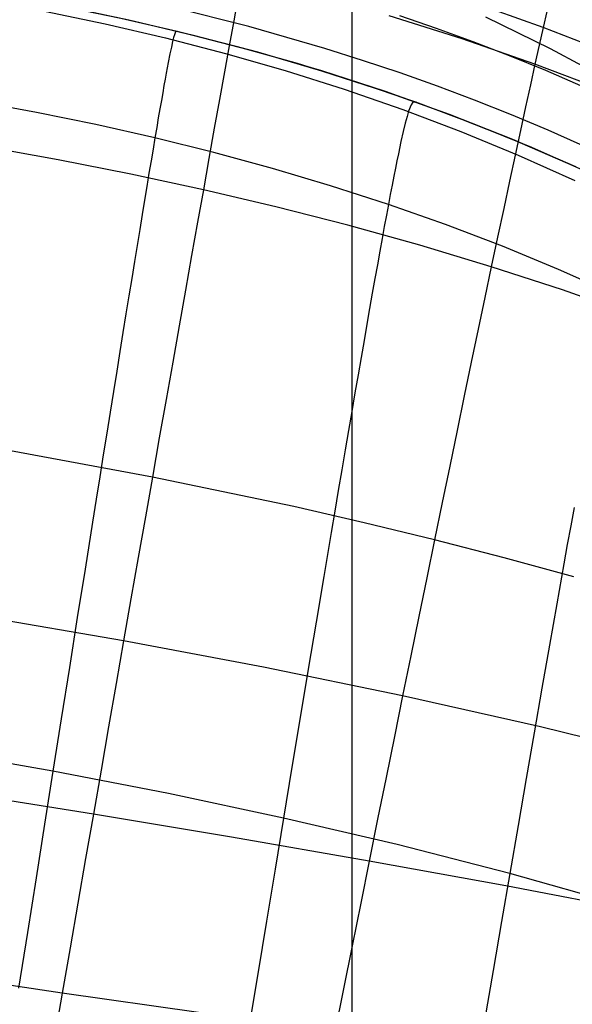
# Model space of a CAD drawing. Header units: millimetres. Extents: x -58 to 58, y -58 to 57.
# Tile 34 of 102: x -4 to 3, y -48 to -35. Entities that reach past the tile are written whole.
import ezdxf

# ---------------------------------------------------------------- set-up
doc = ezdxf.new("R2010")
doc.units = ezdxf.units.MM
doc.header["$MEASUREMENT"] = 0
doc.layers.add('Predefinito', color=5, linetype='Continuous')

msp = doc.modelspace()

# ---------------------------------------------------------------- linework, layer by layer
at = {"layer": 'Predefinito'}
for points in [[(-7.82e-14, 56.49999999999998), (-7.82e-14, -56.50000000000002)], [(-7.82e-14, 54.49999999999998), (-7.82e-14, -54.50000000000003)], [(2.925349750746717, -36.98702672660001), (2.1018924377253, -36.62917819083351), (1.273550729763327, -36.30212087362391), (0.4409296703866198, -36.00418196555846), (-0.395365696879, -35.73368865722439), (-1.234730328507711, -35.48896813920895), (-2.076559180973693, -35.26834760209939), (-2.920247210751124, -35.07015423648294), (-3.765189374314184, -34.89271523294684)], [(2.930042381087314, -36.98916446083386), (2.106185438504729, -36.63095714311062), (1.277435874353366, -36.30358176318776), (0.4443996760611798, -36.00536290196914), (-0.3923171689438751, -35.7346251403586), (-1.232108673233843, -35.48969305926), (-2.074368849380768, -35.26889123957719), (-2.918491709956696, -35.07054426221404), (-3.763871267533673, -34.89297670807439)], [(0.6209349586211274, -35.00953238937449), (1.102466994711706, -35.17527867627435), (1.581619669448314, -35.34964952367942), (2.058327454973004, -35.53288245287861), (2.532524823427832, -35.72521498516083), (3.23897182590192, -36.03129031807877)], [(3.096981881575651, -37.06608274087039), (2.353034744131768, -36.73496701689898), (1.599217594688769, -36.42710099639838), (0.8366699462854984, -36.14211782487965), (0.0655639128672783, -35.87926622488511), (-0.7122959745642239, -35.63810153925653), (-1.496054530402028, -35.41774113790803), (-2.284856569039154, -35.21730239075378), (-3.077511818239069, -35.03587972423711)]]:
    msp.add_lwpolyline(points, dxfattribs=at)
at = {"layer": 'Predefinito', "extrusion": (0.9654879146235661, -0.2604478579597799, 0)}
msp.add_lwpolyline([(-33.58513639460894, 320), (-33.60733233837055, 319.9997536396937), (-33.62971663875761, 319.9990058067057), (-33.65227463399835, 319.9977436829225), (-33.67499083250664, 319.9959549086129), (-33.6978489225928, 319.9936276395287), (-33.72083178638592, 319.9907506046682), (-33.74392151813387, 319.9873131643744), (-33.76709944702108, 319.9833053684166), (-33.79034616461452, 319.9787180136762), (-33.81364155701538, 319.9735427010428), (-33.83696484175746, 319.9677718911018), (-33.8602946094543, 319.961398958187), (-33.88360887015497, 319.9544182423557), (-33.90688510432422, 319.9468250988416), (-33.9301003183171, 319.9386159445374), (-33.95323110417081, 319.9297883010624), (-33.97625370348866, 319.920340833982), (-33.99914407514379, 319.9102733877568), (-34.02187796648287, 319.899587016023), (-34.04443098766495, 319.8882840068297), (-34.06677868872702, 319.8763679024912), (-34.08889663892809, 319.8638435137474), (-34.11076050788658, 319.8507169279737), (-34.13234614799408, 319.8369955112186), (-34.15362967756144, 319.8226879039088), (-34.17458756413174, 319.807804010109), (-34.19519670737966, 319.7923549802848), (-34.21543452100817, 319.7763531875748), (-34.23527901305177, 319.7598121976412), (-34.25470886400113, 319.7427467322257), (-34.27370350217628, 319.7251726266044), (-34.29224317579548, 319.7071067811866), (-34.31030902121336, 319.6885671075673), (-34.32788312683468, 319.6695724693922), (-34.3449485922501, 319.6501426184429), (-34.36148958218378, 319.6302981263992), (-34.37749137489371, 319.6100603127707), (-34.39294040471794, 319.5894511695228), (-34.40782429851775, 319.5684932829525), (-34.42213190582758, 319.5472097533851), (-34.43585332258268, 319.5256241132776), (-34.44897990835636, 319.5037602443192), (-34.46150429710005, 319.4816422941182), (-34.47342040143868, 319.459294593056), (-34.48472341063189, 319.4367415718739), (-34.49540978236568, 319.4140076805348), (-34.50547722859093, 319.3911173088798), (-34.51492469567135, 319.3680947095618), (-34.52375233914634, 319.3449639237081), (-34.5319614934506, 319.3217487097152), (-34.53955463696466, 319.298472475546), (-34.54653535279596, 319.2751582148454), (-34.55290828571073, 319.2518284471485), (-34.55867909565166, 319.2285051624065), (-34.5638544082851, 319.2052097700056), (-34.5684417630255, 319.1819630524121), (-34.57244955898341, 319.1587851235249), (-34.57588699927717, 319.1356953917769), (-34.57876403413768, 319.1127125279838), (-34.5810913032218, 319.0898544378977), (-34.58288007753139, 319.0671382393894), (-34.5841422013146, 319.0445802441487), (-34.5848900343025, 319.0221959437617), (-34.58513639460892, 319)], dxfattribs=at)
at = {"layer": 'Predefinito', "extrusion": (0.9455848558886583, -0.3253755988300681, 0)}
msp.add_lwpolyline([(-32.90136961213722, 320), (-32.92356555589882, 319.9997536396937), (-32.94594985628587, 319.9990058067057), (-32.96850785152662, 319.9977436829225), (-32.99122405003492, 319.9959549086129), (-33.01408214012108, 319.9936276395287), (-33.03706500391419, 319.9907506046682), (-33.06015473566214, 319.9873131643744), (-33.08333266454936, 319.9833053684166), (-33.1065793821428, 319.9787180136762), (-33.12987477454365, 319.9735427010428), (-33.15319805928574, 319.9677718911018), (-33.17652782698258, 319.961398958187), (-33.19984208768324, 319.9544182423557), (-33.22311832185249, 319.9468250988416), (-33.24633353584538, 319.9386159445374), (-33.26946432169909, 319.9297883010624), (-33.29248692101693, 319.920340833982), (-33.31537729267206, 319.9102733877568), (-33.33811118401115, 319.899587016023), (-33.36066420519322, 319.8882840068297), (-33.3830119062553, 319.8763679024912), (-33.40512985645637, 319.8638435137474), (-33.42699372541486, 319.8507169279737), (-33.44857936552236, 319.8369955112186), (-33.46986289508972, 319.8226879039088), (-33.49082078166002, 319.807804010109), (-33.51142992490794, 319.7923549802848), (-33.53166773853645, 319.7763531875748), (-33.55151223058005, 319.7598121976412), (-33.57094208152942, 319.7427467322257), (-33.58993671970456, 319.7251726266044), (-33.60847639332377, 319.7071067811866), (-33.62654223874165, 319.6885671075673), (-33.64411634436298, 319.6695724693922), (-33.6611818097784, 319.6501426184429), (-33.67772279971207, 319.6302981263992), (-33.693724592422, 319.6100603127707), (-33.70917362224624, 319.5894511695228), (-33.72405751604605, 319.5684932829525), (-33.73836512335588, 319.5472097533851), (-33.75208654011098, 319.5256241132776), (-33.76521312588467, 319.5037602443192), (-33.77773751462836, 319.4816422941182), (-33.78965361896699, 319.459294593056), (-33.80095662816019, 319.4367415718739), (-33.811642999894, 319.4140076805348), (-33.82171044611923, 319.3911173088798), (-33.83115791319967, 319.3680947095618), (-33.83998555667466, 319.3449639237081), (-33.84819471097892, 319.3217487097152), (-33.85578785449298, 319.298472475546), (-33.86276857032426, 319.2751582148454), (-33.86914150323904, 319.2518284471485), (-33.87491231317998, 319.2285051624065), (-33.88008762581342, 319.2052097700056), (-33.88467498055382, 319.1819630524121), (-33.88868277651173, 319.1587851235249), (-33.89212021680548, 319.1356953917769), (-33.894997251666, 319.1127125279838), (-33.89732452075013, 319.0898544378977), (-33.89911329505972, 319.0671382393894), (-33.90037541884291, 319.0445802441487), (-33.90112325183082, 319.0221959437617), (-33.90136961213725, 319)], dxfattribs=at)
at = {"layer": 'Predefinito', "extrusion": (0.9182540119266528, -0.3959918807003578, 0)}
msp.add_lwpolyline([(-31.79983135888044, 320), (-31.82202730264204, 319.9997536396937), (-31.84441160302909, 319.9990058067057), (-31.86696959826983, 319.9977436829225), (-31.88968579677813, 319.9959549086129), (-31.9125438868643, 319.9936276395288), (-31.93552675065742, 319.9907506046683), (-31.95861648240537, 319.9873131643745), (-31.98179441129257, 319.9833053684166), (-32.00504112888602, 319.9787180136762), (-32.02833652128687, 319.9735427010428), (-32.05165980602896, 319.9677718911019), (-32.07498957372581, 319.9613989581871), (-32.09830383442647, 319.9544182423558), (-32.12158006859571, 319.9468250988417), (-32.14479528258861, 319.9386159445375), (-32.16792606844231, 319.9297883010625), (-32.19094866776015, 319.9203408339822), (-32.21383903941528, 319.9102733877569), (-32.23657293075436, 319.8995870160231), (-32.25912595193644, 319.8882840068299), (-32.28147365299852, 319.8763679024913), (-32.30359160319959, 319.8638435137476), (-32.32545547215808, 319.8507169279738), (-32.34704111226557, 319.8369955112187), (-32.36832464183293, 319.8226879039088), (-32.38928252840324, 319.8078040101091), (-32.40989167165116, 319.7923549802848), (-32.43012948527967, 319.7763531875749), (-32.44997397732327, 319.7598121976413), (-32.46940382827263, 319.7427467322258), (-32.48839846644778, 319.7251726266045), (-32.50693814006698, 319.7071067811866), (-32.52500398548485, 319.6885671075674), (-32.54257809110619, 319.6695724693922), (-32.55964355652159, 319.6501426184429), (-32.57618454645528, 319.6302981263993), (-32.59218633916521, 319.6100603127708), (-32.60763536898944, 319.5894511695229), (-32.62251926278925, 319.5684932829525), (-32.63682687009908, 319.5472097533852), (-32.65054828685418, 319.5256241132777), (-32.66367487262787, 319.5037602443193), (-32.67619926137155, 319.4816422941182), (-32.68811536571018, 319.4592945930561), (-32.69941837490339, 319.4367415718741), (-32.71010474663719, 319.414007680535), (-32.72017219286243, 319.3911173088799), (-32.72961965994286, 319.3680947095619), (-32.73844730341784, 319.3449639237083), (-32.7466564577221, 319.3217487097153), (-32.75424960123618, 319.2984724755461), (-32.76123031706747, 319.2751582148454), (-32.76760324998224, 319.2518284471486), (-32.77337405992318, 319.2285051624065), (-32.7785493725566, 319.2052097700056), (-32.78313672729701, 319.1819630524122), (-32.78714452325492, 319.158785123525), (-32.79058196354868, 319.135695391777), (-32.79345899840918, 319.1127125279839), (-32.79578626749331, 319.0898544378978), (-32.79757504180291, 319.0671382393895), (-32.79883716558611, 319.0445802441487), (-32.799584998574, 319.0221959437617), (-32.79983135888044, 319)], dxfattribs=at)
at = {"layer": 'Predefinito'}
for points in [[(-1.491018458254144, -34.77330310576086, 43.42311827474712), (-1.546459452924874, -35.07884748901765, 42.78532534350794), (-1.605186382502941, -35.4033535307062, 42.15864051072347), (-1.667066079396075, -35.7461270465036, 41.54324184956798), (-1.731965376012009, -36.10647385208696, 40.93930743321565), (-1.799751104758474, -36.4836997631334, 40.34701533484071), (-1.8702900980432, -36.87711059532, 39.76654362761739), (-1.94344918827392, -37.2860121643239, 39.1980703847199), (-2.019102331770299, -37.70974143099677, 38.64173466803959), (-2.097143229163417, -38.14771774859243, 38.0976521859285), (-2.177468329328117, -38.59937052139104, 37.56596598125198), (-2.259974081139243, -39.06412915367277, 37.04681909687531), (-2.344556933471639, -39.54142304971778, 36.54035457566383), (-2.431113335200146, -40.03068161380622, 36.04671546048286), (-2.519539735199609, -40.53133425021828, 35.56604479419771), (-2.60973258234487, -41.0428103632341, 35.0984856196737), (-2.701597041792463, -41.56457601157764, 34.64418905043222), (-2.795047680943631, -42.09613991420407, 34.20332318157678), (-2.889995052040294, -42.63699546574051, 33.77605652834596), (-2.98634970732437, -43.1866360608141, 33.3625576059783), (-3.083905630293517, -43.74385637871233, 32.96345404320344), (-3.182447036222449, -44.30738652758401, 32.57897632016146), (-3.281869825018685, -44.87662304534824, 32.20869722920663), (-3.38206989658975, -45.4509624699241, 31.8521895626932), (-3.482960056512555, -46.02989559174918, 31.50895473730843), (-3.584475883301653, -46.61302146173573, 31.17842809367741), (-3.686547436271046, -47.19989900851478, 30.86008331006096), (-3.78910477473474, -47.7900871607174, 30.5533940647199), (-3.995417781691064, -48.97870211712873, 29.97287338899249)], [(17.21687282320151, -46.29653280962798, 48.34032975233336), (16.9099612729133, -45.8973836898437, 48.2087558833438), (16.59777972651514, -45.50333352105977, 48.08872683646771), (16.28097919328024, -45.11485846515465, 47.97759969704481), (15.6361699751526, -44.3561373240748, 47.7721107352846), (14.9755150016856, -43.6185326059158, 47.5742202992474), (14.2917831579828, -42.8948114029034, 47.3803898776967), (13.5834115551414, -42.1860220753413, 47.1937588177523), (12.8515900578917, -41.4956355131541, 47.0167150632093), (12.09740825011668, -40.82598239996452, 46.84897737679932), (11.3209796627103, -40.1782508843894, 46.6899047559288), (10.52235371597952, -39.55352562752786, 46.5392308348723), (9.70168132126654, -38.9529299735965, 46.397266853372), (8.859488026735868, -38.37795619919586, 46.26431712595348), (7.997319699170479, -37.83012991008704, 46.14050133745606), (7.116903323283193, -37.31067048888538, 46.0258519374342), (6.21996588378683, -36.8207973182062, 45.9204013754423), (5.308459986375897, -36.36134792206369, 45.82420533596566), (4.384085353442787, -35.93222848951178, 45.7372130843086), (3.448189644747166, -35.53326140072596, 45.65929744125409), (2.5021205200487, -35.1642690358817, 45.5903312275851), (1.547884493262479, -34.82512837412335, 45.53020359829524)], [(-4.020002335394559, -34.95063091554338, 60.23702572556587), (-3.227340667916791, -35.11699937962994, 60.23625590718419), (-2.438404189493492, -35.30087254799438, 60.23534251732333), (-1.653336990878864, -35.50378793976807, 60.23428522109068), (-0.8733290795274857, -35.72664724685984, 60.23308464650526), (-0.099237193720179, -35.97032909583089, 60.23174099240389), (0.6680819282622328, -36.23571211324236, 60.23025445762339), (1.426827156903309, -36.52323341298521, 60.22862726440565), (2.176822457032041, -36.83364068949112, 60.22685795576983), (2.916929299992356, -37.1672936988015, 60.22494675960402)], [(3.279076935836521, -36.82767488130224, 319.7071067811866), (2.565490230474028, -36.50716577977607, 319.7071067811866), (2.085957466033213, -36.30593596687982, 319.7071067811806), (1.60347971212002, -36.11438222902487, 319.7071067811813), (1.118104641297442, -35.93224626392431, 319.7071067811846), (0.6298799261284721, -35.75926976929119, 319.7071067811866), (0.1388543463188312, -35.5951944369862, 319.7071067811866), (-0.3549178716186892, -35.4397578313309, 319.7071067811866), (-1.350478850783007, -35.15374282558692, 319.7071067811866), (-2.356344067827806, -34.89909435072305, 319.7071067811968)], [(2.549430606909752, -34.95537235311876, 46.25694614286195), (2.5021205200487, -35.1642690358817, 45.5903312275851), (2.450468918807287, -35.39477560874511, 44.92942015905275), (2.39477836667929, -35.6454741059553, 44.2779474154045), (2.335249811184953, -35.9155118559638, 43.63660136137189), (2.272037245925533, -36.20424964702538, 43.00548145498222), (2.20528891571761, -36.51105122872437, 42.38477088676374), (2.135153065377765, -36.83528035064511, 41.77465284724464), (2.06177793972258, -37.17630076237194, 41.17531052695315), (1.985311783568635, -37.53347621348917, 40.5869271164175), (1.905902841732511, -37.90617045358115, 40.00968580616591), (1.82369935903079, -38.2937472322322, 39.4437697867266), (1.73884146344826, -38.69559361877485, 38.88933126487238), (1.651446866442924, -39.1111618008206, 38.3465020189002), (1.561630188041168, -39.53991320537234, 37.81543459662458), (1.46950604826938, -39.98130925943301, 37.29628154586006), (1.375189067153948, -40.43481139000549, 36.78919541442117), (1.278793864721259, -40.89988102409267, 36.29432875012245), (1.1804350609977, -41.37597958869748, 35.81183410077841), (1.08022727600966, -41.8625685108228, 35.3418640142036), (0.9782753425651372, -42.35913936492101, 34.88457634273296), (0.8746739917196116, -42.86521988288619, 34.44014140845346), (0.7695226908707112, -43.38032572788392, 34.00873046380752), (0.662920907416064, -43.9039725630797, 33.5905147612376), (0.5550893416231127, -44.43502826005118, 33.18611796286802), (0.4462590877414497, -44.972294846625, 32.79578991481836), (0.3365452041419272, -45.51518922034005, 32.41914114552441), (0.226062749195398, -46.0631282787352, 32.0557821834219), (0.1149083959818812, -46.61561498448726, 31.70525260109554), (0.0031510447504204, -47.17225041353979, 31.36702275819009), (-0.1091359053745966, -47.73259863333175, 31.04059936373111), (-0.221879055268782, -48.2962237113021, 30.7254891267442)], [(17.18833991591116, -46.40868653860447, 47.26290748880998), (16.8742200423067, -46.0198475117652, 47.1195768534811), (16.55511635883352, -45.63662064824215, 46.98887922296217), (16.23184610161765, -45.25953291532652, 46.86797127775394), (15.5761307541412, -44.5254248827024, 46.6448297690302), (14.9068648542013, -43.8137541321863, 46.4303431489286), (14.2148525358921, -43.1151734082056, 46.2201247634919), (13.4984112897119, -42.4306382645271, 46.017571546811), (12.7592001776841, -41.7639564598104, 45.8254174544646), (11.99866238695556, -41.11757953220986, 45.64343118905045), (11.2169285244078, -40.4925361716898, 45.4708977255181), (10.41397505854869, -39.88970613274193, 45.30749262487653), (9.58993917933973, -39.3100954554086, 45.1535351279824), (8.745361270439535, -38.75509442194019, 45.00935022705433), (7.881754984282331, -38.22612300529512, 44.87506718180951), (7.000804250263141, -37.72430937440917, 44.75071732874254), (6.10419299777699, -37.2507816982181, 44.636332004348), (5.193839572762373, -36.80629152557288, 44.53195790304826), (4.271346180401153, -36.39070758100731, 44.43752829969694), (3.337922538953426, -36.00383379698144, 44.35290440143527), (2.39477836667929, -35.6454741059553, 44.2779474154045), (1.443796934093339, -35.31550646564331, 44.21254551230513), (0.4869478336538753, -35.01322343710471, 44.15653661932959)], [(1.746303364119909, -35.02437010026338, 60.04815726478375), (2.595299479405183, -35.44130986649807, 60.05045787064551), (3.439109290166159, -35.89138241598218, 60.05278001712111)], [(-2.283111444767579, -35.21771729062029, 60.30727077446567), (-2.305853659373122, -35.22197456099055, 56.53035571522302), (-2.321927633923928, -35.26086291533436, 54.78457678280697), (-2.332660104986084, -35.29806935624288, 53.91315292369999), (-2.345685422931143, -35.35040271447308, 53.04430796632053), (-2.361375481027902, -35.42032704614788, 52.17924328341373), (-2.380102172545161, -35.51030640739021, 51.3191602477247), (-2.402237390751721, -35.62280485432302, 50.46526023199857), (-2.42815302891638, -35.76028644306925, 49.61874460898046), (-2.442644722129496, -35.83916593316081, 49.19863137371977), (-2.458220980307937, -35.92521522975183, 48.7808147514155), (-2.474928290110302, -36.01874233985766, 48.3654449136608), (-2.492813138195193, -36.12005527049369, 47.95267203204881), (-2.511922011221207, -36.22946202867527, 47.54264627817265), (-2.532301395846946, -36.34727062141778, 47.13551782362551), (-2.553997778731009, -36.47378905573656, 46.73143684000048), (-2.577057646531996, -36.60932533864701, 46.33055349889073), (-2.601515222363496, -36.75410628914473, 45.93300651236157), (-2.627355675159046, -36.90803397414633, 45.53888875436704), (-2.654551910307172, -37.07092927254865, 45.14828163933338), (-2.683076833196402, -37.24261306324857, 44.76126658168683), (-2.712903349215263, -37.42290622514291, 44.37792499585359), (-2.744004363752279, -37.61162963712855, 43.99833829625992), (-2.776352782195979, -37.80860417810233, 43.62258789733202), (-2.809921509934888, -38.01365072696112, 43.25075521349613), (-2.844683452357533, -38.22659016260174, 42.88292165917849), (-2.88061151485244, -38.44724336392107, 42.51916864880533), (-2.917678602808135, -38.67543120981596, 42.15957759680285), (-2.955857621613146, -38.91097457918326, 41.80422991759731), (-2.995121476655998, -39.15369435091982, 41.45320702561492), (-3.035443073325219, -39.4034114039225, 41.10659033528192), (-3.076795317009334, -39.65994661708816, 40.76446126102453), (-3.119151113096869, -39.92312086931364, 40.42690121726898), (-3.162483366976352, -40.19275503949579, 40.09399161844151), (-3.20676498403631, -40.46867000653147, 39.76581387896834), (-3.251968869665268, -40.75068664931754, 39.4424494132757), (-3.298067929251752, -41.03862584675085, 39.12397963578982), (-3.34503506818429, -41.33230847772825, 38.81048596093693), (-3.392843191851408, -41.63155542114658, 38.50204980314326), (-3.490874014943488, -42.2460257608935, 37.90067569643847), (-3.591943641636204, -42.88060389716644, 37.3205086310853), (-3.695835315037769, -43.53385686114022, 36.76219992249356), (-3.802332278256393, -44.20435168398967, 36.22640088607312), (-3.911217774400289, -44.89065539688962, 35.71376283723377), (-4.020552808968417, -45.58046786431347, 35.23204120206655), (-4.131860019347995, -46.28333502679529, 34.77235436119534), (-4.245006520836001, -46.99837727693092, 34.33365630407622), (-4.359859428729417, -47.72471500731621, 33.9149010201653)], [(3.42921591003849, -38.6528489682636, 46.62706003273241), (2.703051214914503, -38.32917969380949, 46.57374726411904), (1.968485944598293, -38.02572929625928, 46.52509586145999), (1.226299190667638, -37.74222474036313, 46.48109737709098), (0.4772700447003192, -37.47839299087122, 46.44174336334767), (-0.2787497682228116, -37.23361696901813, 46.40698747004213), (-1.040225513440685, -37.0076229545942, 46.37687376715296), (-1.806535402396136, -36.79974704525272, 46.35139739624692), (-2.577057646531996, -36.60932533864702, 46.33055349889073), (-3.350819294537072, -36.43571028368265, 46.31434550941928), (-4.127775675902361, -36.27780568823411, 46.30276352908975), (-4.907534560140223, -36.13454855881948, 46.29581059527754)], [(0.8397891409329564, -36.14318442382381, 60.2946252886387), (0.7985002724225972, -36.14038701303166, 56.55973200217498), (0.7735884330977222, -36.1759738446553, 54.82897516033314), (0.7410089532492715, -36.26119425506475, 53.10356245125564), (0.7209572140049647, -36.32835426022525, 52.24577249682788), (0.6979246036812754, -36.41504730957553, 51.39281339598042), (0.6715564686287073, -36.52364828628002, 50.54585008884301), (0.6414981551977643, -36.65653207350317, 49.70604751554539), (0.6073950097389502, -36.81607355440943, 48.87457061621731), (0.588715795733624, -36.90658308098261, 48.46231833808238), (0.5688923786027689, -37.00464761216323, 48.05258433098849), (0.5478804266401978, -37.11056400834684, 47.64551421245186), (0.5256356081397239, -37.22462912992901, 47.2412535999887), (0.50211359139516, -37.34713983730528, 46.83994811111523), (0.4772700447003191, -37.47839299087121, 46.44174336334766), (0.4510724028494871, -37.61860703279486, 46.04677386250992), (0.4235351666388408, -37.76768673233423, 45.65512966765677), (0.3946846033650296, -37.92545844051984, 45.26688972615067), (0.3645469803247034, -38.09174850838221, 44.88213298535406), (0.3331485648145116, -38.26638328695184, 44.50093839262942), (0.300515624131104, -38.44918912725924, 44.1233848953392), (0.2666744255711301, -38.63999238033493, 43.74955144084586), (0.2316512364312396, -38.83861939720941, 43.37951697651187), (0.1954723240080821, -39.04489652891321, 43.01336044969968), (0.1581639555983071, -39.25865012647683, 42.65116080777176), (0.1197523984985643, -39.47970654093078, 42.29299699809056), (0.0802639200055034, -39.70789212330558, 41.93894796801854), (0.0397247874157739, -39.94303322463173, 41.58909266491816), (-0.0018387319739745, -40.18495619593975, 41.24351003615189), (-0.0444003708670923, -40.43348738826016, 40.90227902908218), (-0.0879338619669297, -40.68845315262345, 40.5654785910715), (-0.1324129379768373, -40.94967984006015, 40.23318766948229), (-0.1778113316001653, -41.21699380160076, 39.90548521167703), (-0.2241027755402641, -41.49022138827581, 39.58245016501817), (-0.2712610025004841, -41.76918895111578, 39.26416147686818), (-0.3680727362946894, -42.34364940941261, 38.64213896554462), (-0.4680363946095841, -42.93898598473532, 38.04004925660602), (-0.5709418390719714, -43.55380948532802, 37.45852392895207), (-0.6765789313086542, -44.18673071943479, 36.89819456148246), (-0.7847375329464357, -44.83636049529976, 36.35969273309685), (-0.8952075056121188, -45.50130962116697, 35.84365002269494), (-1.005821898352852, -46.16838451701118, 35.35877768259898), (-1.118337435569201, -46.84806312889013, 34.89519361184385), (-1.232626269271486, -47.53949793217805, 34.45188923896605), (-1.348560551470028, -48.24184140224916, 34.02785599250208)], [(3.675230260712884, -38.92195564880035, 39.63299310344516), (2.753274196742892, -38.59718340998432, 39.53270131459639), (1.82369935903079, -38.2937472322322, 39.4437697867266), (0.8878738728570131, -38.01153741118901, 39.36603422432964), (-0.0526079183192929, -37.75005130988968, 39.29932732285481), (-0.9967232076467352, -37.50847940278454, 39.24341680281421), (-1.94344918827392, -37.2860121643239, 39.1980703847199), (-2.891738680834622, -37.08190741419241, 39.16307063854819), (-3.840690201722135, -36.89516251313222, 39.13820849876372), (-4.789499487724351, -36.72457724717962, 39.12326423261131)], [(2.90168492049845, -42.34647357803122, 35.52883245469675), (1.993718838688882, -42.09817564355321, 35.4297300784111), (1.08022727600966, -41.8625685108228, 35.3418640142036), (0.1620842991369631, -41.63962383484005, 35.26499997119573), (-0.7594831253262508, -41.42903879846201, 35.19896253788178), (-2.60973258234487, -41.0428103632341, 35.0984856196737), (-4.464516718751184, -40.69960674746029, 35.03880994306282)], [(2.905109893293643, -41.43944619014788, 41.13197107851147), (2.861885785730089, -41.68014282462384, 40.79643638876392), (2.8177670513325, -41.92677240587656, 40.46517633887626), (2.77277854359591, -42.17917037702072, 40.13826576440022), (2.680291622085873, -42.70061326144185, 39.49779238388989), (2.584623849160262, -43.24315502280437, 38.87561493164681), (2.485974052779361, -43.80547920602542, 38.27233209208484), (2.384541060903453, -44.38626935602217, 37.68854254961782), (2.280523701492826, -44.98420901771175, 37.12484498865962), (2.174120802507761, -45.59798173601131, 36.58183809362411), (2.065531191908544, -46.22627105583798, 36.06012054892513), (1.957108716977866, -46.85525263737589, 35.56953815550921), (1.846895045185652, -47.49612838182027, 35.09905152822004), (1.735010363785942, -48.14810028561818, 34.64771071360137)], [(15.00335258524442, -48.23498726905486, 36.68079655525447), (14.2234022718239, -47.926134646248, 36.3841949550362), (12.7028089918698, -47.3588333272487, 35.844562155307), (11.9043043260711, -47.071789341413, 35.5899733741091), (11.0907670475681, -46.7886924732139, 35.3533453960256), (10.26949148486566, -46.51236209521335, 35.13436512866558), (9.4398574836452, -46.2422078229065, 34.9306684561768), (8.599742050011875, -45.97732977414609, 34.7404532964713), (7.74864845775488, -45.717867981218, 34.5635128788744), (6.887402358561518, -45.46453924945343, 34.39980078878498), (6.017256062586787, -45.21807509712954, 34.24899082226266), (4.25409149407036, -44.74772124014, 33.984168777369), (2.467901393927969, -44.30967895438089, 33.76557302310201), (0.662920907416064, -43.9039725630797, 33.5905147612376), (-1.157391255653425, -43.53034769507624, 33.45671536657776), (-2.98634970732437, -43.1866360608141, 33.3625576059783), (-4.818703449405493, -42.86962091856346, 33.3065515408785)], [(18.49385116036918, -53.11259243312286, 39.9652563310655), (14.13019777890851, -50.84166140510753, 38.19712434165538), (13.53337205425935, -50.53996133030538, 37.98162189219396), (13.23143668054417, -50.39044347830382, 37.88180760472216), (12.92660041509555, -50.24202272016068, 37.7885296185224), (12.6189489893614, -50.09501462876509, 37.70250975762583), (12.30821714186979, -49.94925023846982, 37.62297659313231), (11.67841805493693, -49.66142480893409, 37.47951274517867), (10.39181942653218, -49.10039308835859, 37.22799171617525), (9.074988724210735, -48.55772233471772, 36.98459215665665), (7.731448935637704, -48.03757896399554, 36.75317561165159), (6.354978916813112, -47.54154481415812, 36.54598653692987), (4.951344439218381, -47.07364595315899, 36.36315351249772), (3.519273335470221, -46.63459637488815, 36.20103980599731), (2.065531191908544, -46.22627105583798, 36.06012054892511), (0.5930133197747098, -45.84870696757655, 35.94098805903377), (-0.895207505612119, -45.50130962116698, 35.84365002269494), (-2.398157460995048, -45.18257558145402, 35.76788001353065), (-3.911217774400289, -44.89065539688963, 35.71376283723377), (-5.430793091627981, -44.62288851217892, 35.68129833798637)], [(9.795262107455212, -47.9864526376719, 33.45127073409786), (8.96230514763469, -47.8035164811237, 33.2645136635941), (7.26887992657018, -47.4386915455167, 32.9300911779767), (5.541094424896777, -47.07840876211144, 32.64588714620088), (3.78686319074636, -46.7274337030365, 32.4079867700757), (2.013976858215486, -46.3887628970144, 32.21222483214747), (0.226062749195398, -46.0631282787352, 32.0557821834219), (-1.574566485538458, -45.75095643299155, 31.9362936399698), (-3.38206989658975, -45.4509624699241, 31.8521895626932), (-5.191732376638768, -45.16094166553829, 31.80212120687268)], [(-0.221879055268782, -48.2962237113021, 30.7254891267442), (-3.78910477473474, -47.7900871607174, 30.5533940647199), (-7.36091295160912, -47.2553562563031, 30.4968259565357)]]:
    msp.add_polyline3d(points, dxfattribs=at)

doc.saveas('drawing.dxf')
